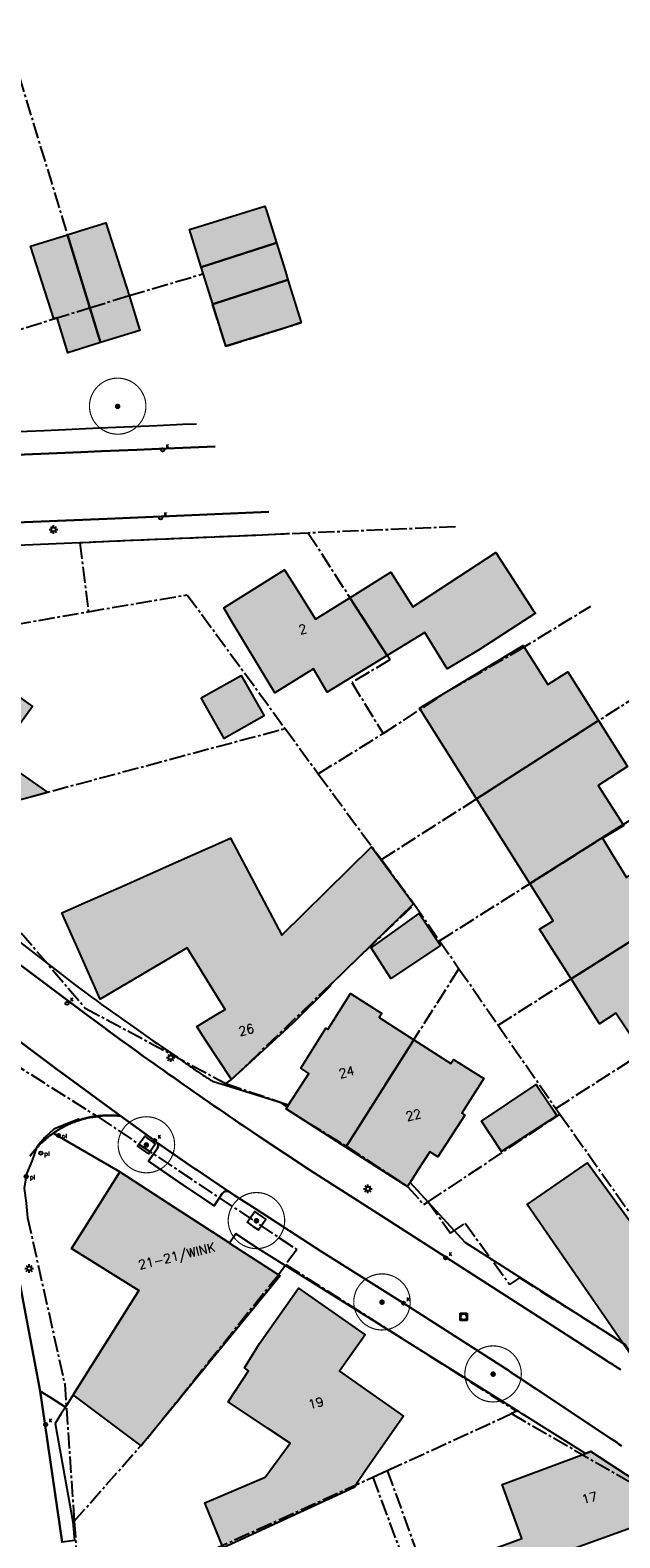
# Model space of a CAD drawing. Header units: metres. Extents: x 202952 to 203755, y 349031 to 349702.
# Tile 24 of 84: x 203139 to 203191, y 349526 to 349659. Entities that reach past the tile are written whole.
import ezdxf
from ezdxf.enums import TextEntityAlignment as Align

# ---------------------------------------------------------------- set-up
doc = ezdxf.new("R2010")
doc.units = ezdxf.units.M
doc.linetypes.add('1-200 CENTER', pattern=[4.28625, 2.8575, -0.47625, 0.47625, -0.47625])
for name, color, linetype in [('PH-BEST-BEBOUWING', 1, 'Continuous'), ('PH-BEST-BEBOUWING-ARCERING', 254, 'Continuous'), ('PH-BEST-HUISNUMMER', 7, 'Continuous'), ('PH-BEST-KADASTRALE-GRENS', 240, '1-200 CENTER'), ('PH-BEST-KOLK', 8, 'Continuous'), ('PH-BEST-LICHTMAST-HANDHAVENB', 6, 'Continuous'), ('PH-BEST-PAAL', 6, 'Continuous'), ('PH-BEST-PUT-HANDHAVEN', 44, 'Continuous'), ('PH-BEST-WEGDEEL', 254, 'Continuous'), ('PH-INM-BOOM-HANDHAVEN', 96, 'Continuous')]:
    doc.layers.add(name, color=color, linetype=linetype)
doc.styles.add('RDL_MAATVOERING', font='romans.shx')
doc.styles.add('ROMANS', font='romans.shx')

# ---------------------------------------------------------------- blocks, each defined once
blk = doc.blocks.new('*U50')
blk.add_circle((0, 0), 0.142)
at = {"ltscale": 0.05, "style": 'ROMANS'}
blk.add_text('K', height=0.3, dxfattribs=at).set_placement((0.28, 0.19))
blk = doc.blocks.new('Putdeksel')
for p, q in [((-0.32, 0.32), (0.32, 0.32)), ((-0.32, -0.32), (-0.32, 0.32)), ((0.32, 0.32), (0.32, -0.32)), ((0.32, -0.32), (-0.32, -0.32))]:
    blk.add_line(p, q)
blk.add_circle((0, 0), 0.26)
blk = doc.blocks.new('Afzetpaal')
blk.add_circle((0, 0), 0.15)
at = {"style": 'RDL_MAATVOERING'}
blk.add_text('pl', height=0.4, dxfattribs=at).set_placement((0.3, -0.25))
blk = doc.blocks.new('Lichtmast 2')
at = {"flags": 128}
for points in [[(-0.5, 0), (-0.25, 0)], [(-0.35, 0.35), (-0.18, 0.18)], [(0, 0.25), (0, 0.5)], [(0.18, 0.18), (0.35, 0.35)], [(0.25, 0), (0.5, 0)], [(-0.35, -0.35), (-0.18, -0.18)], [(0, -0.5), (0, -0.25)], [(0.18, -0.18), (0.35, -0.35)]]:
    blk.add_lwpolyline(points, dxfattribs=at)
blk.add_circle((0, 0), 0.25)
blk = doc.blocks.new('*U45')
at = {"const_width": 0.1}
blk.add_lwpolyline([(-2.5, 0, 0.990403), (2.5, 0.03, 0.990403), (-2.5, 0.02)], format="xyb", dxfattribs=at)
at = {"linetype": 'Continuous', "const_width": 0.25}
blk.add_lwpolyline([(-0.12, 0, 1), (0.12, 0, 1)], format="xyb", close=True, dxfattribs=at)

msp = doc.modelspace()

# ---------------------------------------------------------------- hatches: boundary and pattern name
at = {"layer": 'PH-BEST-BEBOUWING-ARCERING'}
for points in [[(203154.31, 349638.4), (203153.28, 349641.71), (203159.96, 349643.79), (203160.12, 349643.28), (203160.98, 349640.54)], [(203142.48, 349641.26), (203143.68, 349641.63), (203145.89, 349642.31), (203147.94, 349635.87), (203148.88, 349632.79), (203145.41, 349631.71)], [(203141.57, 349633.91), (203141.28, 349633.82), (203139.23, 349640.25), (203142.48, 349641.26), (203145.41, 349631.71), (203142.52, 349630.82)], [(203155.34, 349635.12), (203154.31, 349638.4), (203160.98, 349640.54), (203161.77, 349638.01), (203162, 349637.26)], [(203162.12, 349633.15), (203156.5, 349631.39), (203156.43, 349631.6), (203155.46, 349634.72), (203155.34, 349635.12), (203162, 349637.26), (203163.18, 349633.48)], [(203167.48, 349609.14), (203171.11, 349611.41), (203173.04, 349608.34), (203180.4, 349613.13), (203183.68, 349608.08), (203183.89, 349607.76), (203178.86, 349604.49), (203176.1, 349602.84), (203174.11, 349606.07), (203170.77, 349604.03)], [(203170.77, 349604.03), (203165.47, 349600.79), (203164.25, 349602.84), (203160.83, 349600.73), (203159.4, 349603.1), (203156.98, 349607.13), (203156.32, 349608.24), (203161.7, 349611.6), (203162.3, 349610.64), (203164.45, 349607.23), (203167.48, 349609.14)], [(203178.68, 349591.35), (203173.64, 349599.36), (203176.09, 349600.84), (203182.82, 349604.9), (203185, 349601.46), (203186.77, 349602.57), (203189.48, 349598.27)], [(203119.54, 349596.23), (203118.75, 349596.79), (203121.15, 349600.19), (203122.47, 349602.06), (203123.61, 349601.26), (203124.41, 349602.41), (203125.49, 349602.51), (203126.83, 349601.58), (203127.84, 349603.04), (203130.23, 349602.91), (203134.26, 349600.06), (203135.76, 349602.09), (203139.39, 349599.52), (203136.18, 349595.1), (203140.76, 349591.91), (203133.81, 349590.05), (203132.6, 349590.95), (203132.45, 349590.76), (203129.73, 349592.74), (203130.24, 349593.41), (203129.46, 349593.97), (203126.79, 349595.89), (203124.51, 349592.69), (203121.67, 349594.71), (203120.9, 349594.34), (203119.43, 349595.39)], [(203154.32, 349600.27), (203157.86, 349602.27), (203159.89, 349598.68), (203156.36, 349596.68)], [(203183.41, 349583.84), (203178.68, 349591.35), (203189.48, 349598.27), (203192.04, 349594.21), (203189.45, 349592.53), (203191.39, 349589.49), (203191.66, 349589.06)], [(203187.06, 349575.41), (203184.26, 349579.82), (203185.48, 349580.56), (203183.41, 349583.84), (203191.66, 349589.06), (203191.71, 349588.99), (203189.95, 349587.93), (203189.84, 349587.87), (203190.7, 349586.45), (203191.95, 349584.39), (203193.6, 349585.52), (203194.6, 349586.2), (203195.4, 349584.93), (203197.31, 349581.91)], [(203157.01, 349566.51), (203154.71, 349570), (203153.92, 349571.2), (203155.97, 349572.42), (203156.44, 349572.7), (203155.29, 349574.57), (203153.08, 349578.15), (203145.38, 349573.61), (203143.59, 349577.67), (203142, 349581.26), (203144.27, 349582.26), (203147.49, 349583.68), (203151.79, 349585.58), (203156.92, 349587.85), (203161.46, 349579.29), (203169.4, 349587.1), (203173.1, 349582.04), (203165.74, 349574.85), (203165.77, 349574.78), (203162.4, 349571.45), (203157.66, 349567.1)], [(203193.67, 349569.02), (203193.37, 349568.84), (203191.01, 349572.37), (203189.58, 349571.43), (203187.06, 349575.41), (203197.31, 349581.91), (203199.87, 349577.85), (203197.18, 349576.15), (203199.4, 349572.7), (203196.66, 349570.93), (203194.36, 349569.45)], [(203175.49, 349578.35), (203171.09, 349575.44), (203169.35, 349578.17), (203173.61, 349581.19)], [(203167.12, 349560.52), (203161.83, 349563.9), (203162.05, 349564.25), (203163.84, 349567.05), (203163.13, 349567.5), (203165.35, 349571.05), (203165.52, 349570.94), (203167.52, 349574.11), (203170.31, 349572.34), (203170.08, 349571.98), (203173.14, 349570.02)], [(203172.8, 349557.38), (203172.59, 349557.04), (203170.82, 349558.17), (203167.12, 349560.52), (203173.14, 349570.02), (203176.42, 349567.93), (203176.64, 349568.28), (203179.32, 349566.58), (203177.37, 349563.54), (203177.65, 349563.36), (203175.26, 349559.66), (203174.55, 349560.11), (203173.5, 349558.47)], [(203185.52, 349563.72), (203185.78, 349563.3), (203180.89, 349560.12), (203179.13, 349562.82), (203183.97, 349566.05), (203184.05, 349565.92), (203184.18, 349565.73)], [(203191.64, 349543.18), (203190.02, 349545.53), (203183.18, 349555.45), (203188.12, 349558.86), (203188.51, 349559.12), (203195.22, 349549.91), (203195.25, 349549.86), (203198.49, 349545.14), (203198.61, 349544.96), (203198.15, 349544.64), (203193.86, 349541.71), (203193.04, 349541.15)], [(203142.98, 349538.59), (203148.79, 349547.82), (203142.85, 349551.56), (203144.01, 349553.4), (203147.11, 349558.33), (203152.02, 349555.15), (203156.77, 349552.07), (203156.84, 349552.03), (203161.31, 349549.13), (203152.58, 349538.45), (203152.37, 349538.2), (203149.25, 349534.38), (203149, 349534.08)], [(203168.07, 349530.71), (203167.85, 349530.41), (203156.26, 349525.06), (203155.28, 349527.46), (203154.64, 349529.03), (203159.98, 349531.31), (203162.2, 349534.32), (203160.2, 349535.66), (203156.7, 349537.99), (203158.51, 349540.73), (203158.15, 349540.98), (203159.49, 349543.13), (203162.93, 349548.04), (203168.82, 349543.91), (203166.56, 349540.69), (203170.33, 349538.05), (203172.23, 349536.72), (203170.22, 349533.84), (203168.79, 349531.81)], [(203201.57, 349524.42), (203201.57, 349524.42), (203201.57, 349524.41), (203203.3, 349519.88), (203203.52, 349519.31), (203204.34, 349517.15), (203204.29, 349517.13), (203198.73, 349515.01), (203196.23, 349514.11), (203188.17, 349511.21), (203180.95, 349508.61), (203180.64, 349509.42), (203179.21, 349513.32), (203178.02, 349516.54), (203177.48, 349518.01), (203175.53, 349523.27), (203182.68, 349525.88), (203180.94, 349530.68), (203188.33, 349533.41), (203188.81, 349533.58), (203196.74, 349528.38), (203183.5, 349523.61), (203184.99, 349519.43), (203185.38, 349518.35), (203195.96, 349522.28), (203200.95, 349524.18)]]:
    msp.add_hatch(color=256, dxfattribs=at).paths.add_polyline_path(points)

# ---------------------------------------------------------------- linework, layer by layer
at = {"layer": 'PH-BEST-BEBOUWING'}
for points in [[(203154.31, 349638.4), (203153.28, 349641.71), (203159.96, 349643.79), (203160.12, 349643.28), (203160.98, 349640.54), (203154.31, 349638.4)], [(203142.48, 349641.26), (203143.68, 349641.63), (203145.89, 349642.31), (203147.94, 349635.87), (203148.88, 349632.79), (203145.41, 349631.71), (203142.48, 349641.26)], [(203141.57, 349633.91), (203141.28, 349633.82), (203139.23, 349640.25), (203142.48, 349641.26), (203145.41, 349631.71), (203142.52, 349630.82), (203141.57, 349633.91)], [(203155.34, 349635.12), (203154.31, 349638.4), (203160.98, 349640.54), (203161.77, 349638.01), (203162, 349637.26), (203155.34, 349635.12)], [(203162.12, 349633.15), (203156.5, 349631.39), (203156.43, 349631.6), (203155.46, 349634.72), (203155.34, 349635.12), (203162, 349637.26), (203163.18, 349633.48), (203162.12, 349633.15)], [(203167.48, 349609.14), (203171.11, 349611.41), (203173.04, 349608.34), (203180.4, 349613.13), (203183.68, 349608.08), (203183.89, 349607.76), (203178.86, 349604.49), (203176.1, 349602.84), (203174.11, 349606.07), (203170.77, 349604.03), (203167.48, 349609.14)], [(203170.77, 349604.03), (203165.47, 349600.79), (203164.25, 349602.84), (203160.83, 349600.73), (203159.4, 349603.1), (203156.98, 349607.13), (203156.32, 349608.24), (203161.7, 349611.6), (203162.3, 349610.64), (203164.45, 349607.23), (203167.48, 349609.14), (203170.77, 349604.03)], [(203178.68, 349591.35), (203173.64, 349599.36), (203176.09, 349600.84), (203182.82, 349604.9), (203185, 349601.46), (203186.77, 349602.57), (203189.48, 349598.27), (203178.68, 349591.35)], [(203154.32, 349600.27), (203157.86, 349602.27), (203159.89, 349598.68), (203156.36, 349596.68), (203154.32, 349600.27)], [(203183.41, 349583.84), (203178.68, 349591.35), (203189.48, 349598.27), (203192.04, 349594.21), (203189.45, 349592.53), (203191.39, 349589.49), (203191.66, 349589.06), (203183.41, 349583.84)], [(203187.06, 349575.41), (203184.26, 349579.82), (203185.48, 349580.56), (203183.41, 349583.84), (203191.66, 349589.06), (203191.71, 349588.99), (203189.95, 349587.93), (203189.84, 349587.87), (203190.7, 349586.45), (203191.95, 349584.39), (203193.6, 349585.52), (203194.6, 349586.2), (203195.4, 349584.93), (203197.31, 349581.91), (203187.06, 349575.41)], [(203157.01, 349566.51), (203154.71, 349570), (203153.92, 349571.2), (203155.97, 349572.42), (203156.44, 349572.7), (203155.29, 349574.57), (203153.08, 349578.15), (203145.38, 349573.61), (203143.59, 349577.67), (203142, 349581.26), (203144.27, 349582.26), (203147.49, 349583.68), (203151.79, 349585.58), (203156.92, 349587.85), (203161.46, 349579.29), (203169.4, 349587.1), (203173.1, 349582.04), (203165.74, 349574.85), (203165.77, 349574.78), (203162.4, 349571.45), (203157.66, 349567.1), (203157.01, 349566.51)], [(203193.67, 349569.02), (203193.37, 349568.84), (203191.01, 349572.37), (203189.58, 349571.43), (203187.06, 349575.41), (203197.31, 349581.91), (203199.87, 349577.85), (203197.18, 349576.15), (203199.4, 349572.7), (203196.66, 349570.93), (203194.36, 349569.45), (203193.67, 349569.02)], [(203175.49, 349578.35), (203171.09, 349575.44), (203169.35, 349578.17), (203173.61, 349581.19), (203175.49, 349578.35)], [(203167.12, 349560.52), (203161.83, 349563.9), (203162.05, 349564.25), (203163.84, 349567.05), (203163.13, 349567.5), (203165.35, 349571.05), (203165.52, 349570.94), (203167.52, 349574.11), (203170.31, 349572.34), (203170.08, 349571.98), (203173.14, 349570.02), (203167.12, 349560.52)], [(203172.8, 349557.38), (203172.59, 349557.04), (203170.82, 349558.17), (203167.12, 349560.52), (203173.14, 349570.02), (203176.42, 349567.93), (203176.64, 349568.28), (203179.32, 349566.58), (203177.37, 349563.54), (203177.65, 349563.36), (203175.26, 349559.66), (203174.55, 349560.11), (203173.5, 349558.47), (203172.8, 349557.38)], [(203185.52, 349563.72), (203185.78, 349563.3), (203180.89, 349560.12), (203179.13, 349562.82), (203183.97, 349566.05), (203184.05, 349565.92), (203184.18, 349565.73), (203185.52, 349563.72)], [(203191.64, 349543.18), (203190.02, 349545.53), (203183.18, 349555.45), (203188.12, 349558.86), (203188.51, 349559.12), (203195.22, 349549.91), (203195.25, 349549.86), (203198.49, 349545.14), (203198.61, 349544.96), (203198.15, 349544.64), (203193.86, 349541.71), (203193.04, 349541.15), (203191.64, 349543.18)], [(203142.98, 349538.59), (203148.79, 349547.82), (203142.85, 349551.56), (203144.01, 349553.4), (203147.11, 349558.33), (203152.02, 349555.15), (203156.77, 349552.07), (203156.84, 349552.03), (203161.31, 349549.13), (203152.58, 349538.45), (203152.37, 349538.2), (203149.25, 349534.38), (203149, 349534.08), (203142.98, 349538.59)], [(203168.07, 349530.71), (203167.85, 349530.41), (203156.26, 349525.06), (203155.28, 349527.46), (203154.64, 349529.03), (203159.98, 349531.31), (203162.2, 349534.32), (203160.2, 349535.66), (203156.7, 349537.99), (203158.51, 349540.73), (203158.15, 349540.98), (203159.49, 349543.13), (203162.93, 349548.04), (203168.82, 349543.91), (203166.56, 349540.69), (203170.33, 349538.05), (203172.23, 349536.72), (203170.22, 349533.84), (203168.79, 349531.81), (203168.07, 349530.71)]]:
    msp.add_lwpolyline(points, close=True, dxfattribs=at)
for points in [[(203135.76, 349602.09), (203139.39, 349599.52), (203136.18, 349595.1), (203140.76, 349591.91), (203133.81, 349590.05)], [(203196.23, 349514.11), (203188.17, 349511.21), (203180.95, 349508.61), (203180.64, 349509.42), (203179.21, 349513.32), (203178.02, 349516.54), (203177.48, 349518.01), (203175.53, 349523.27), (203182.68, 349525.88), (203180.94, 349530.68), (203188.33, 349533.41), (203188.81, 349533.58), (203196.74, 349528.38), (203183.5, 349523.61), (203184.99, 349519.43), (203185.38, 349518.35), (203195.96, 349522.28)]]:
    msp.add_lwpolyline(points, dxfattribs=at)
at = {"layer": 'PH-BEST-KADASTRALE-GRENS', "ltscale": 0.5}
for p, q in [((203136.96, 349659.36), (203144.45, 349634.8)), ((203176.81, 349615.41), (203163.8, 349614.86)), ((203143.57, 349614), (203144.33, 349607.9)), ((203143.62, 349614), (203143.57, 349614)), ((203163.8, 349614.86), (203143.62, 349614)), ((203144.33, 349607.9), (203153.09, 349609.4)), ((203153.09, 349609.4), (203161.75, 349597.57)), ((203110.4, 349601.97), (203144.33, 349607.9)), ((203170.27, 349585.96), (203192.27, 349600.05)), ((203161.75, 349597.57), (203164.68, 349593.56)), ((203164.68, 349593.56), (203170.42, 349597.11)), ((203164.68, 349593.56), (203170.27, 349585.96)), ((203175.42, 349578.78), (203195.82, 349591.69)), ((203170.27, 349585.96), (203173.18, 349582.01)), ((203180.59, 349571.31), (203199.41, 349583.24)), ((203173.18, 349582.01), (203175.42, 349578.78)), ((203175.42, 349578.78), (203177.13, 349576.31)), ((203167.17, 349560.6), (203177.13, 349576.31)), ((203177.13, 349576.31), (203180.59, 349571.31)), ((203130.2, 349572.65), (203145.19, 349563.2)), ((203180.59, 349571.31), (203185.7, 349563.95)), ((203174.41, 349555.68), (203186.06, 349563.44)), ((203185.7, 349563.95), (203186.06, 349563.44)), ((203170.79, 349531.9), (203181.79, 349536.94)), ((203143.62, 349519.55), (203169.5, 349531.31)), ((203169.5, 349531.31), (203170.79, 349531.9)), ((203169.5, 349531.31), (203178.71, 349506.62)), ((203170.79, 349531.9), (203179.77, 349507.01)), ((203143.09, 349527.41), (203143.62, 349519.55))]:
    msp.add_line(p, q, dxfattribs=at)
for points in [[(203144.45, 349634.8), (203147.94, 349635.87), (203154.44, 349637.79)], [(203155.29, 349635.1), (203156.5, 349631.39), (203163.18, 349633.48)], [(203134.74, 349631.77), (203141.28, 349633.82), (203144.45, 349634.8)], [(203163.8, 349614.86), (203171.02, 349603.65), (203167.65, 349601.63), (203170.42, 349597.11)], [(203170.42, 349597.11), (203176.09, 349600.84), (203182.27, 349604.4), (203188.8, 349608.4)], [(203127.24, 349587.26), (203132.9, 349589.83), (203161.75, 349597.57)], [(203127.24, 349587.26), (203137.92, 349578.86), (203138.4, 349579.48), (203144.05, 349572.83), (203156.5, 349566.14)], [(203156.5, 349566.14), (203157.01, 349566.51), (203165.73, 349574.88), (203173.18, 349582.01)], [(203185.7, 349563.95), (203192.95, 349568.59), (203193.8, 349567.35)], [(203156.5, 349566.14), (203161.24, 349564.54), (203161.93, 349564.07), (203161.83, 349563.9), (203167.17, 349560.6)], [(203145.19, 349563.2), (203143.48, 349562.99), (203142.5, 349562.61), (203141.29, 349562.1), (203140.47, 349561.37), (203139.77, 349560.56), (203139.34, 349559.28), (203138.85, 349558.15), (203138.65, 349556.89), (203138.83, 349555.56), (203138.96, 349554.27), (203142.24, 349539.55), (203143.09, 349527.41)], [(203145.19, 349563.2), (203162.79, 349551.45), (203161.81, 349550.13)], [(203186.06, 349563.44), (203200.61, 349542.91), (203196.51, 349539.65)], [(203167.17, 349560.6), (203172.59, 349557.04), (203174.01, 349555.43), (203174.41, 349555.68)], [(203174.41, 349555.68), (203176.39, 349552.91), (203177.68, 349553.78), (203181.62, 349548.37), (203182.52, 349548.96), (203191.77, 349543.1), (203193.04, 349541.15), (203193.59, 349541.53), (203196.51, 349539.65)], [(203143.09, 349527.41), (203149.56, 349534.76), (203161, 349549.05), (203161.81, 349550.13)], [(203161.81, 349550.13), (203182.25, 349537.15), (203181.79, 349536.94)], [(203181.79, 349536.94), (203189.21, 349532.64), (203196.39, 349528.55), (203201.57, 349524.42), (203204.34, 349517.15), (203207.1, 349513.5)]]:
    msp.add_lwpolyline(points, dxfattribs=at)
at = {"layer": 'PH-BEST-WEGDEEL'}
for points in [[(203135.88, 349623.75), (203140.44, 349623.95), (203142.3, 349624.03), (203145.31, 349624.17), (203150.43, 349624.39), (203152.69, 349624.49), (203153.9, 349624.54)], [(203155.56, 349622.52), (203151.25, 349622.34), (203148.63, 349622.23), (203145.51, 349622.1), (203143.66, 349622.02), (203128.71, 349621.39)], [(203128.71, 349621.39), (203143.66, 349622.02), (203145.51, 349622.1), (203148.63, 349622.23), (203151.25, 349622.34), (203155.56, 349622.52)], [(203131.33, 349615.52), (203145.99, 349616.13), (203160.32, 349616.74)], [(203160.32, 349616.74), (203145.99, 349616.13), (203131.33, 349615.52)], [(203161.94, 349614.78), (203159.15, 349614.66), (203146.12, 349614.1), (203143.85, 349614.01), (203143.57, 349614), (203131.76, 349613.5)], [(203191.41, 349540.83), (203191.28, 349540.92), (203191.14, 349541.01), (203191.01, 349541.1), (203190.88, 349541.18), (203190.74, 349541.27), (203190.61, 349541.36), (203190.48, 349541.44), (203190.34, 349541.53), (203190.21, 349541.62), (203187.44, 349543.4), (203170.28, 349554.45), (203165.38, 349557.57), (203163.98, 349558.46), (203159.45, 349561.47), (203158.14, 349562.35), (203157.69, 349562.65), (203157.24, 349562.96), (203156.79, 349563.26), (203156.34, 349563.57), (203155.9, 349563.88), (203155.45, 349564.18), (203155, 349564.49), (203154.56, 349564.8), (203154.11, 349565.11), (203153.66, 349565.42), (203153.22, 349565.73), (203152.77, 349566.04), (203152.33, 349566.35), (203151.89, 349566.67), (203151.44, 349566.98), (203151, 349567.29), (203150.56, 349567.61), (203150.12, 349567.92), (203149.67, 349568.24), (203149.23, 349568.55), (203148.79, 349568.87), (203148.35, 349569.19), (203147.91, 349569.5), (203147.47, 349569.82), (203147.03, 349570.14), (203146.59, 349570.46), (203146.16, 349570.78), (203145.72, 349571.1), (203145.28, 349571.42), (203144.85, 349571.75), (203144.21, 349572.22), (203142.91, 349573.19), (203134.39, 349579.58)], [(203134.39, 349579.58), (203142.91, 349573.19), (203144.21, 349572.22), (203144.85, 349571.75), (203145.28, 349571.42), (203145.72, 349571.1), (203146.16, 349570.78), (203146.59, 349570.46), (203147.03, 349570.14), (203147.47, 349569.82), (203147.91, 349569.5), (203148.35, 349569.19), (203148.79, 349568.87), (203149.23, 349568.55), (203149.67, 349568.24), (203150.12, 349567.92), (203150.56, 349567.61), (203151, 349567.29), (203151.44, 349566.98), (203151.89, 349566.67), (203152.33, 349566.35), (203152.77, 349566.04), (203153.22, 349565.73), (203153.66, 349565.42), (203154.11, 349565.11), (203154.56, 349564.8), (203155, 349564.49), (203155.45, 349564.18), (203155.9, 349563.88), (203156.34, 349563.57), (203156.79, 349563.26), (203157.24, 349562.96), (203157.69, 349562.65), (203158.14, 349562.35), (203159.45, 349561.47), (203163.98, 349558.46), (203165.38, 349557.57), (203170.28, 349554.45), (203187.44, 349543.4), (203190.21, 349541.62), (203190.34, 349541.53), (203190.48, 349541.44), (203190.61, 349541.36), (203190.74, 349541.27), (203190.88, 349541.18), (203191.01, 349541.1), (203191.14, 349541.01), (203191.28, 349540.92), (203191.41, 349540.83)], [(203137.72, 349579.1), (203143.2, 349574.85), (203143.66, 349574.5), (203144.12, 349574.16), (203144.59, 349573.82), (203145.05, 349573.49), (203145.51, 349573.15), (203145.98, 349572.81), (203148.37, 349571.14), (203148.78, 349570.84), (203149.18, 349570.55), (203149.59, 349570.26), (203150, 349569.97), (203150.42, 349569.68), (203150.84, 349569.4), (203152.22, 349568.47), (203152.32, 349568.4), (203152.42, 349568.32), (203152.53, 349568.25), (203152.63, 349568.17), (203152.73, 349568.1), (203152.83, 349568.03), (203152.93, 349567.96), (203153.04, 349567.88), (203153.14, 349567.81), (203153.24, 349567.74), (203153.34, 349567.67), (203153.45, 349567.6), (203153.55, 349567.53), (203153.65, 349567.45), (203153.76, 349567.38), (203153.86, 349567.31), (203153.96, 349567.24), (203154.07, 349567.17), (203154.17, 349567.1), (203154.27, 349567.03), (203154.38, 349566.96), (203154.48, 349566.89), (203154.59, 349566.83), (203154.69, 349566.76), (203154.8, 349566.69), (203154.9, 349566.62), (203155.01, 349566.55), (203155.11, 349566.48), (203155.22, 349566.41), (203155.32, 349566.35), (203158.18, 349565.46), (203162.05, 349564.25), (203161.83, 349563.9), (203167.12, 349560.52), (203170.82, 349558.17), (203172.59, 349557.04), (203172.8, 349557.38), (203177.64, 349552.1), (203189.12, 349544.79), (203191.64, 349543.18)], [(203191.51, 349534.08), (203191.29, 349534.24), (203191.06, 349534.4), (203190.83, 349534.56), (203190.6, 349534.72), (203183.91, 349539.15), (203182.43, 349540.13), (203181.66, 349540.64), (203181.56, 349540.71), (203171.67, 349547.07), (203164.99, 349551.25), (203159.18, 349555.02), (203157.24, 349556.28), (203156.85, 349556.53), (203156.71, 349556.61), (203155.15, 349557.68), (203153.94, 349558.5), (203153.77, 349558.61), (203150.39, 349560.93), (203150.31, 349561.02), (203149.33, 349561.73), (203147.22, 349563.27), (203141.79, 349567.23), (203141.61, 349567.36), (203141.1, 349567.74), (203135.52, 349571.89)], [(203135.52, 349571.89), (203141.1, 349567.74), (203141.61, 349567.36), (203141.79, 349567.23), (203147.22, 349563.27), (203147.15, 349563.28), (203147.08, 349563.29), (203147.01, 349563.29), (203146.94, 349563.3), (203146.87, 349563.31), (203146.8, 349563.31), (203146.73, 349563.32), (203146.66, 349563.32), (203146.59, 349563.32), (203146.52, 349563.33), (203146.45, 349563.33), (203146.38, 349563.33), (203146.31, 349563.33), (203146.24, 349563.33), (203146.17, 349563.33), (203146.1, 349563.33), (203146.03, 349563.33), (203145.96, 349563.33), (203145.89, 349563.32), (203145.82, 349563.32), (203145.75, 349563.32), (203145.68, 349563.31), (203145.61, 349563.31), (203145.54, 349563.3), (203145.47, 349563.3), (203145.4, 349563.29), (203145.33, 349563.28), (203145.26, 349563.28), (203145.19, 349563.27), (203145.12, 349563.26), (203145.05, 349563.25), (203144.98, 349563.24), (203144.91, 349563.23), (203144.84, 349563.22), (203144.77, 349563.21), (203144.7, 349563.2), (203144.63, 349563.19), (203144.56, 349563.17), (203144.49, 349563.16), (203144.42, 349563.14), (203144.35, 349563.13), (203144.29, 349563.11), (203144.22, 349563.1), (203144.15, 349563.08), (203144.08, 349563.06), (203144.01, 349563.05), (203143.94, 349563.03), (203143.88, 349563.01), (203143.81, 349562.99), (203143.74, 349562.97), (203143.67, 349562.95), (203143.61, 349562.93), (203143.54, 349562.91), (203143.47, 349562.89), (203143.41, 349562.86), (203143.34, 349562.84), (203143.27, 349562.82), (203143.21, 349562.79), (203143.14, 349562.77), (203143.08, 349562.74), (203143.01, 349562.72), (203142.94, 349562.69), (203142.88, 349562.66), (203142.82, 349562.64), (203142.75, 349562.61), (203142.69, 349562.58), (203142.62, 349562.55), (203142.56, 349562.52), (203142.49, 349562.49), (203142.43, 349562.46), (203142.37, 349562.43), (203142.3, 349562.4), (203142.24, 349562.37), (203142.18, 349562.33), (203142.12, 349562.3), (203142.06, 349562.27), (203141.99, 349562.23), (203141.93, 349562.2), (203141.87, 349562.16), (203141.81, 349562.13), (203141.75, 349562.09), (203141.69, 349562.06), (203141.63, 349562.02), (203141.57, 349561.98), (203141.51, 349561.94), (203141.45, 349561.9), (203141.39, 349561.87), (203141.34, 349561.83), (203141.28, 349561.79), (203141.22, 349561.75), (203141.16, 349561.71), (203141.11, 349561.66), (203141.05, 349561.62), (203140.99, 349561.58), (203140.94, 349561.54), (203140.88, 349561.49), (203140.83, 349561.45), (203140.77, 349561.41), (203140.72, 349561.36), (203140.66, 349561.32), (203140.61, 349561.27), (203140.55, 349561.23), (203140.5, 349561.18), (203140.45, 349561.13), (203140.4, 349561.09), (203140.34, 349561.04), (203140.29, 349560.99), (203140.24, 349560.94), (203140.19, 349560.89), (203140.14, 349560.85), (203140.09, 349560.8), (203140.04, 349560.75), (203139.99, 349560.7), (203139.94, 349560.65), (203139.9, 349560.59), (203139.85, 349560.54), (203139.8, 349560.49), (203139.75, 349560.44), (203139.71, 349560.39), (203139.66, 349560.33), (203139.61, 349560.28), (203139.57, 349560.23), (203139.52, 349560.17), (203139.48, 349560.12), (203139.43, 349560.07), (203139.39, 349560.01), (203139.34, 349559.96), (203139.3, 349559.9), (203139.26, 349559.85), (203139.21, 349559.79), (203139.17, 349559.74)], [(203196.74, 349528.38), (203188.81, 349533.58), (203188.33, 349533.41), (203182.71, 349536.92), (203182.45, 349537.09), (203175.38, 349541.51), (203159.4, 349551.51), (203157.38, 349552.85), (203157.26, 349552.67), (203156.84, 349552.03), (203156.77, 349552.07), (203152.02, 349555.15), (203147.11, 349558.33), (203141.22, 349561.75), (203141.28, 349561.79), (203141.34, 349561.83), (203141.39, 349561.87), (203141.45, 349561.9), (203141.51, 349561.94), (203141.57, 349561.98), (203141.63, 349562.02), (203141.69, 349562.06), (203141.75, 349562.09), (203141.81, 349562.13), (203141.87, 349562.16), (203141.93, 349562.2), (203141.99, 349562.23), (203142.06, 349562.27), (203142.12, 349562.3), (203142.18, 349562.33), (203142.24, 349562.37), (203142.3, 349562.4), (203142.37, 349562.43), (203142.43, 349562.46), (203142.49, 349562.49), (203142.56, 349562.52), (203142.62, 349562.55), (203142.69, 349562.58), (203142.75, 349562.61), (203142.82, 349562.64), (203142.88, 349562.66), (203142.94, 349562.69), (203143.01, 349562.72), (203143.08, 349562.74), (203143.14, 349562.77), (203143.21, 349562.79), (203143.27, 349562.82), (203143.34, 349562.84), (203143.41, 349562.86), (203143.47, 349562.89), (203143.54, 349562.91), (203143.61, 349562.93), (203143.67, 349562.95), (203143.74, 349562.97), (203143.81, 349562.99), (203143.88, 349563.01), (203143.94, 349563.03), (203144.01, 349563.05), (203144.08, 349563.06), (203144.15, 349563.08), (203144.22, 349563.1), (203144.29, 349563.11), (203144.35, 349563.13), (203144.42, 349563.14), (203144.49, 349563.16), (203144.56, 349563.17), (203144.63, 349563.19), (203144.7, 349563.2), (203144.77, 349563.21), (203144.84, 349563.22), (203144.91, 349563.23), (203144.98, 349563.24), (203145.05, 349563.25), (203145.12, 349563.26), (203145.19, 349563.27), (203145.26, 349563.28), (203145.33, 349563.28), (203145.4, 349563.29), (203145.47, 349563.3), (203145.54, 349563.3), (203145.61, 349563.31), (203145.68, 349563.31), (203145.75, 349563.32), (203145.82, 349563.32), (203145.89, 349563.32), (203145.96, 349563.33), (203146.03, 349563.33), (203146.1, 349563.33), (203146.17, 349563.33), (203146.24, 349563.33), (203146.31, 349563.33), (203146.38, 349563.33), (203146.45, 349563.33), (203146.52, 349563.33), (203146.59, 349563.32), (203146.66, 349563.32), (203146.73, 349563.32), (203146.8, 349563.31), (203146.87, 349563.31), (203146.94, 349563.3), (203147.01, 349563.29), (203147.08, 349563.29), (203147.15, 349563.28), (203147.22, 349563.27), (203149.33, 349561.73), (203150.31, 349561.02), (203150.39, 349560.93), (203150.41, 349560.91), (203150.42, 349560.89), (203150.43, 349560.88), (203150.44, 349560.86), (203150.45, 349560.84), (203150.46, 349560.82), (203150.47, 349560.8), (203150.48, 349560.78), (203150.48, 349560.76), (203150.49, 349560.74), (203150.49, 349560.72), (203150.5, 349560.7), (203150.5, 349560.67), (203150.5, 349560.65), (203150.5, 349560.63), (203150.5, 349560.61), (203150.5, 349560.59), (203150.49, 349560.57), (203150.49, 349560.55), (203150.49, 349560.53), (203150.48, 349560.51), (203150.47, 349560.48), (203150.47, 349560.46), (203150.46, 349560.45), (203150.45, 349560.43), (203150.44, 349560.41), (203150.43, 349560.39), (203150.41, 349560.37), (203150.4, 349560.35), (203150.39, 349560.34), (203149.72, 349559.37), (203149.65, 349559.28), (203151.37, 349558.09), (203152.7, 349557.17), (203154.82, 349555.76), (203155.46, 349555.33), (203155.91, 349555.99), (203156.19, 349556.41), (203156.2, 349556.42), (203156.21, 349556.44), (203156.22, 349556.46), (203156.23, 349556.47), (203156.25, 349556.49), (203156.26, 349556.5), (203156.28, 349556.52), (203156.29, 349556.53), (203156.31, 349556.54), (203156.32, 349556.55), (203156.34, 349556.56), (203156.36, 349556.57), (203156.38, 349556.58), (203156.4, 349556.59), (203156.41, 349556.6), (203156.43, 349556.6), (203156.45, 349556.61), (203156.47, 349556.62), (203156.49, 349556.62), (203156.51, 349556.62), (203156.53, 349556.63), (203156.55, 349556.63), (203156.57, 349556.63), (203156.59, 349556.63), (203156.61, 349556.63), (203156.63, 349556.62), (203156.65, 349556.62), (203156.67, 349556.62), (203156.69, 349556.61), (203156.71, 349556.61), (203156.85, 349556.53), (203157.24, 349556.28), (203159.18, 349555.02), (203164.99, 349551.25), (203171.67, 349547.07), (203181.56, 349540.71), (203181.66, 349540.64), (203182.43, 349540.13), (203183.91, 349539.15), (203190.6, 349534.72), (203190.83, 349534.56), (203191.06, 349534.4), (203191.29, 349534.24), (203191.51, 349534.08)], [(203139.17, 349559.74), (203139.21, 349559.79), (203139.26, 349559.85), (203139.3, 349559.9), (203139.34, 349559.96), (203139.39, 349560.01), (203139.43, 349560.07), (203139.48, 349560.12), (203139.52, 349560.17), (203139.57, 349560.23), (203139.61, 349560.28), (203139.66, 349560.33), (203139.71, 349560.39), (203139.75, 349560.44), (203139.8, 349560.49), (203139.85, 349560.54), (203139.9, 349560.59), (203139.94, 349560.65), (203139.99, 349560.7), (203140.04, 349560.75), (203140.09, 349560.8), (203140.14, 349560.85), (203140.19, 349560.89), (203140.24, 349560.94), (203140.29, 349560.99), (203140.34, 349561.04), (203140.4, 349561.09), (203140.45, 349561.13), (203140.5, 349561.18), (203140.55, 349561.23), (203140.61, 349561.27), (203140.66, 349561.32), (203140.72, 349561.36), (203140.77, 349561.41), (203140.83, 349561.45), (203140.88, 349561.49), (203140.94, 349561.54), (203140.99, 349561.58), (203141.05, 349561.62), (203141.11, 349561.66), (203141.16, 349561.71), (203141.22, 349561.75), (203147.11, 349558.33), (203147.11, 349558.33), (203144.01, 349553.4), (203142.85, 349551.56), (203148.79, 349547.82), (203142.98, 349538.59), (203142.31, 349537.52), (203140.99, 349538.35), (203140.08, 349538.93), (203138.01, 349549.86)], [(203138.01, 349549.86), (203140.08, 349538.93), (203142.01, 349525.57)]]:
    msp.add_lwpolyline(points, dxfattribs=at)
for points in [[(203149.94, 349561.04), (203149.66, 349561.26), (203149.35, 349561.49), (203149.24, 349561.35), (203149.09, 349561.14), (203148.95, 349560.95), (203148.69, 349560.6), (203149, 349560.38), (203149.31, 349560.16), (203149.65, 349559.92), (203150.24, 349560.82), (203149.94, 349561.04)], [(203156.71, 349556.61), (203156.69, 349556.61), (203156.67, 349556.62), (203156.65, 349556.62), (203156.63, 349556.62), (203156.61, 349556.63), (203156.59, 349556.63), (203156.57, 349556.63), (203156.55, 349556.63), (203156.53, 349556.63), (203156.51, 349556.62), (203156.49, 349556.62), (203156.47, 349556.62), (203156.45, 349556.61), (203156.43, 349556.6), (203156.41, 349556.6), (203156.4, 349556.59), (203156.38, 349556.58), (203156.36, 349556.57), (203156.34, 349556.56), (203156.32, 349556.55), (203156.31, 349556.54), (203156.29, 349556.53), (203156.28, 349556.52), (203156.26, 349556.5), (203156.25, 349556.49), (203156.23, 349556.47), (203156.22, 349556.46), (203156.21, 349556.44), (203156.2, 349556.42), (203156.19, 349556.41), (203155.91, 349555.99), (203155.46, 349555.33), (203154.82, 349555.76), (203152.7, 349557.17), (203151.37, 349558.09), (203149.65, 349559.28), (203149.72, 349559.37), (203150.39, 349560.34), (203150.4, 349560.35), (203150.41, 349560.37), (203150.43, 349560.39), (203150.44, 349560.41), (203150.45, 349560.43), (203150.46, 349560.45), (203150.47, 349560.46), (203150.47, 349560.48), (203150.48, 349560.51), (203150.49, 349560.53), (203150.49, 349560.55), (203150.49, 349560.57), (203150.5, 349560.59), (203150.5, 349560.61), (203150.5, 349560.63), (203150.5, 349560.65), (203150.5, 349560.67), (203150.5, 349560.7), (203150.49, 349560.72), (203150.49, 349560.74), (203150.48, 349560.76), (203150.48, 349560.78), (203150.47, 349560.8), (203150.46, 349560.82), (203150.45, 349560.84), (203150.44, 349560.86), (203150.43, 349560.88), (203150.42, 349560.89), (203150.41, 349560.91), (203150.39, 349560.93), (203153.77, 349558.61), (203153.94, 349558.5), (203155.15, 349557.68), (203156.71, 349556.61)], [(203158.93, 349553.5), (203159.38, 349553.19), (203160.05, 349554.14), (203159.07, 349554.81), (203158.96, 349554.66), (203158.47, 349553.96), (203158.4, 349553.87), (203158.93, 349553.5)], [(203142.31, 349537.52), (203141.91, 349536.89), (203141.71, 349536.58), (203141.55, 349536.3), (203141.4, 349536.05), (203142.97, 349527.35), (203143.11, 349525.72), (203142.01, 349525.57), (203140.08, 349538.93), (203140.99, 349538.35), (203142.31, 349537.52)]]:
    msp.add_lwpolyline(points, close=True, dxfattribs=at)

# ---------------------------------------------------------------- block references
at = {"layer": 'PH-BEST-KOLK'}
for p in [(203150.91, 349622.22), (203150.74, 349616.19), (203142.45, 349573.24), (203150.2, 349561.1), (203175.95, 349550.72), (203172.23, 349546.71), (203140.56, 349535.98)]:
    msp.add_blockref('*U50', p, dxfattribs=at)
at = {"layer": 'PH-BEST-LICHTMAST-HANDHAVENB', "xscale": 0.75, "yscale": 0.75, "zscale": 0.75}
for p in [(203141.25, 349615.18), (203151.62, 349568.45), (203169.07, 349556.83), (203139.1, 349549.78)]:
    msp.add_blockref('Lichtmast 2', p, dxfattribs=at)
at = {"layer": 'PH-BEST-PAAL'}
for p in [(203141.68, 349561.56), (203140.13, 349559.99), (203138.84, 349557.92)]:
    msp.add_blockref('Afzetpaal', p, dxfattribs=at)
at = {"layer": 'PH-BEST-PUT-HANDHAVEN'}
msp.add_blockref('Putdeksel', (203177.55, 349545.5), dxfattribs=at)
at = {"layer": 'PH-INM-BOOM-HANDHAVEN'}
for p in [(203146.93, 349626.07), (203146.93, 349626.07), (203149.47, 349560.71), (203149.47, 349560.71), (203159.21, 349554), (203159.21, 349554), (203170.32, 349546.8), (203170.32, 349546.8), (203180.15, 349540.43), (203180.15, 349540.43)]:
    msp.add_blockref('*U45', p, dxfattribs=at)

# ---------------------------------------------------------------- texts
at = {"layer": 'PH-BEST-HUISNUMMER', "style": 'ROMANS'}
for s, p in [('2', (203163.3, 349606.37)), ('26', (203158.31, 349570.9)), ('24', (203167.18, 349567.16)), ('22', (203173.11, 349563.37)), ('21-21/WINK', (203152.16, 349550.89)), ('19', (203164.47, 349537.88)), ('17', (203188.67, 349529.49))]:
    msp.add_text(s, height=0.8, rotation=13.5, dxfattribs=at).set_placement(p, align=Align.MIDDLE_CENTER)

doc.saveas('drawing.dxf')
